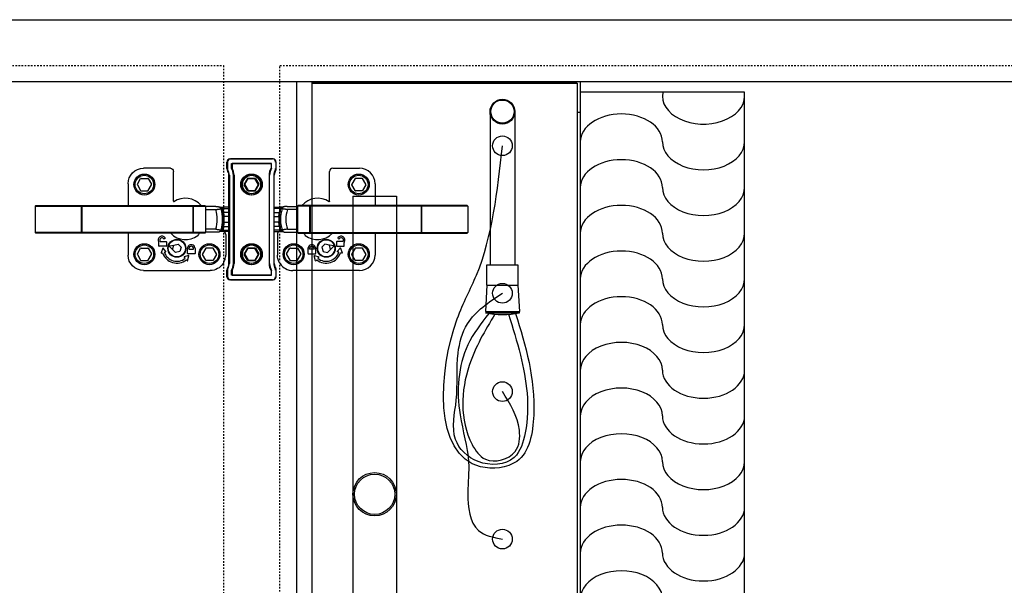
# Model space of a CAD drawing. Header units: millimetres. Extents: x -56303 to -45239, y -20463 to -4540.
# Tile 172 of 256: x -49415 to -49352, y -15312 to -15276. Entities that reach past the tile are written whole.
import ezdxf

# ---------------------------------------------------------------- set-up
doc = ezdxf.new("R2010")
doc.units = ezdxf.units.MM
doc.linetypes.add('Dashed3cust', pattern=[2, 1, -1])
doc.layers.add('_HVAC_urzadzenia', color=220, linetype='Continuous', lineweight=35)

# ---------------------------------------------------------------- blocks, each defined once
blk = doc.blocks.new('A$C69557CD5')
at = {"lineweight": -3}
for p, q in [((384.56, 925), (2974.56, 925)), ((386.56, 885), (2972.56, 885)), ((2258.56, 183), (2258.56, 885)), ((2258.56, 885), (2441.56, 885)), ((2268.56, 183), (2268.56, 885)), ((2439.56, 884), (2268.56, 884)), ((2268.56, 884), (2439.56, 884)), ((2439.56, 884), (2439.56, 865)), ((2441.56, 885), (2441.56, 865)), ((2383.31, 865.63), (2383.31, 766.63)), ((2399.31, 865.63), (2399.31, 766.63)), ((2439.56, 865), (2439.56, 203)), ((2441.56, 865), (2439.56, 865)), ((2294.81, 810.94), (2294.81, 526.94)), ((2294.81, 810.94), (2322.81, 810.94)), ((2322.81, 810.94), (2322.81, 526.94)), ((2381.31, 753.63), (2381.31, 766.63)), ((2381.31, 766.63), (2401.31, 766.63)), ((2401.31, 766.63), (2401.31, 753.63)), ((2381.31, 753.63), (2380.31, 736.63)), ((2381.31, 753.63), (2401.31, 753.63)), ((2401.31, 753.63), (2402.31, 736.63)), ((2380.31, 736.63), (2402.31, 736.63)), ((2380.31, 735.63), (2402.31, 735.63)), ((2402.31, 735.63), (2402.31, 736.63))]:
    blk.add_line(p, q, dxfattribs=at)
at = {"linetype": 'Dashed3cust', "lineweight": -3}
for p, q in [((1880.96, 895.31), (2211.16, 895.31)), ((2211.16, 895.31), (2211.16, 119.69)), ((2247.68, 895.31), (2942.44, 895.31)), ((2247.68, 119.69), (2247.68, 895.31))]:
    blk.add_line(p, q, dxfattribs=at)
at = {"linetype": 'Continuous', "lineweight": -3}
for p, q in [((2547.56, 878.1), (2441.56, 878.1)), ((2441.56, 878.1), (2441.56, 229.1)), ((2547.56, 229.1), (2547.56, 878.1)), ((2213.42, 828.84), (2213.42, 833.04)), ((2213.78, 833.04), (2213.78, 828.84)), ((2215.42, 835.04), (2242.92, 835.04)), ((2243.28, 835.04), (2215.78, 835.04)), ((2244.92, 833.04), (2244.92, 828.84)), ((2245.28, 828.84), (2245.28, 833.04)), ((2176.97, 829.04), (2159.65, 829.04)), ((2178.97, 807.86), (2178.97, 827.05)), ((2216.42, 829.12), (2216.42, 832.04)), ((2216.42, 832.04), (2241.92, 832.04)), ((2216.78, 832.04), (2216.78, 829.12)), ((2242.28, 832.04), (2216.78, 832.04)), ((2241.92, 832.04), (2241.92, 829.12)), ((2242.28, 829.12), (2242.28, 832.04)), ((2279.73, 807.86), (2279.73, 827.05)), ((2281.73, 829.04), (2299.05, 829.04)), ((2155.64, 818.69), (2157.77, 822.39)), ((2158.03, 822.54), (2162.3, 822.54)), ((2162.56, 822.39), (2164.7, 818.69)), ((2214.67, 767.54), (2214.67, 824.54)), ((2215.03, 824.54), (2215.03, 767.54)), ((2217.67, 767.54), (2217.67, 824.54)), ((2218.03, 824.54), (2218.03, 767.54)), ((2226.77, 822.39), (2224.64, 818.69)), ((2225, 818.69), (2227.14, 822.39)), ((2231.3, 822.54), (2227.03, 822.54)), ((2227.4, 822.54), (2231.67, 822.54)), ((2233.7, 818.69), (2231.56, 822.39)), ((2231.93, 822.39), (2234.07, 818.69)), ((2240.67, 824.54), (2240.67, 767.54)), ((2241.03, 767.54), (2241.03, 824.54)), ((2243.67, 824.54), (2243.67, 767.54)), ((2244.03, 767.54), (2244.03, 824.54)), ((2296.14, 822.39), (2294, 818.69)), ((2300.67, 822.54), (2296.4, 822.54)), ((2303.07, 818.69), (2300.93, 822.39)), ((2149.67, 819.06), (2149.67, 805.04)), ((2155.64, 818.39), (2157.77, 814.69)), ((2158.03, 814.54), (2162.3, 814.54)), ((2162.56, 814.69), (2164.7, 818.39)), ((2226.77, 814.69), (2224.64, 818.39)), ((2225, 818.39), (2227.14, 814.69)), ((2231.3, 814.54), (2227.03, 814.54)), ((2227.4, 814.54), (2231.67, 814.54)), ((2233.7, 818.39), (2231.56, 814.69)), ((2231.93, 814.69), (2234.07, 818.39)), ((2296.14, 814.69), (2294, 818.39)), ((2300.67, 814.54), (2296.4, 814.54)), ((2303.07, 818.39), (2300.93, 814.69)), ((2309.03, 819.06), (2309.03, 805.04)), ((2090.17, 805.04), (2089.67, 804.54)), ((2089.67, 804.54), (2089.67, 787.54)), ((2089.67, 804.54), (2199.67, 804.54)), ((2090.17, 805.04), (2199.17, 805.04)), ((2119.72, 805.04), (2119.62, 804.54)), ((2119.62, 787.54), (2119.62, 804.54)), ((2119.72, 805.04), (2119.72, 787.04)), ((2180.92, 805.04), (2180.93, 805.05)), ((2191.56, 805.04), (2191.77, 804.54)), ((2191.56, 805.04), (2191.56, 787.04)), ((2191.77, 787.54), (2191.77, 804.54)), ((2199.67, 804.54), (2199.17, 805.04)), ((2199.19, 805.03), (2199.25, 804.97)), ((2199.25, 804.97), (2199.34, 804.88)), ((2199.34, 804.88), (2199.43, 804.79)), ((2199.43, 804.79), (2199.51, 804.7)), ((2199.51, 804.7), (2199.67, 804.54)), ((2199.67, 804.54), (2199.67, 787.54)), ((2206.3, 804.34), (2199.67, 804.34)), ((2199.67, 802.34), (2206.22, 802.34)), ((2206.3, 804.34), (2206.46, 804.34)), ((2206.46, 804.34), (2206.63, 804.33)), ((2206.63, 804.33), (2206.78, 804.33)), ((2206.78, 804.33), (2206.93, 804.33)), ((2206.93, 804.33), (2207.06, 804.33)), ((2207.06, 804.33), (2207.18, 804.32)), ((2207.18, 804.32), (2207.29, 804.32)), ((2207.29, 804.32), (2207.39, 804.31)), ((2207.39, 804.31), (2207.49, 804.31)), ((2207.49, 804.31), (2207.57, 804.3)), ((2207.57, 804.3), (2207.65, 804.3)), ((2207.65, 804.3), (2207.69, 804.3)), ((2207.69, 804.3), (2207.73, 804.29)), ((2207.73, 804.29), (2207.76, 804.29)), ((2207.76, 804.29), (2207.79, 804.29)), ((2207.79, 804.29), (2207.83, 804.28)), ((2207.83, 804.28), (2207.86, 804.28)), ((2207.86, 804.28), (2207.89, 804.28)), ((2207.89, 804.28), (2207.92, 804.27)), ((2207.92, 804.27), (2207.95, 804.27)), ((2207.95, 804.27), (2207.98, 804.27)), ((2207.98, 804.27), (2208.01, 804.26)), ((2208.01, 804.26), (2208.04, 804.26)), ((2208.04, 804.26), (2208.07, 804.25)), ((2208.07, 804.25), (2208.1, 804.25)), ((2208.1, 804.25), (2208.13, 804.24)), ((2208.13, 804.24), (2208.16, 804.24)), ((2208.16, 804.24), (2208.19, 804.23)), ((2208.19, 804.23), (2208.22, 804.22)), ((2208.22, 804.22), (2208.25, 804.22)), ((2208.25, 804.22), (2208.28, 804.21)), ((2208.28, 804.21), (2208.3, 804.21)), ((2208.3, 804.21), (2208.84, 804.06)), ((2208.84, 804.06), (2209.4, 803.91)), ((2209.33, 803.93), (2209.33, 803.93)), ((2209.33, 803.93), (2209.34, 803.93)), ((2209.34, 803.93), (2209.36, 803.93)), ((2209.36, 803.93), (2209.37, 803.93)), ((2209.37, 803.93), (2209.41, 803.93)), ((2209.41, 803.93), (2209.45, 803.92)), ((2209.45, 803.92), (2209.5, 803.92)), ((2209.5, 803.92), (2209.56, 803.91)), ((2209.56, 803.91), (2209.62, 803.91)), ((2209.62, 803.91), (2209.7, 803.91)), ((2209.7, 803.91), (2209.78, 803.9)), ((2209.78, 803.9), (2209.87, 803.9)), ((2209.87, 803.9), (2209.97, 803.89)), ((2209.97, 803.89), (2210.07, 803.89)), ((2210.07, 803.89), (2210.19, 803.89)), ((2210.19, 803.89), (2210.32, 803.88)), ((2210.32, 803.88), (2210.45, 803.88)), ((2210.45, 803.88), (2210.6, 803.88)), ((2210.6, 803.88), (2210.76, 803.88)), ((2210.76, 803.88), (2210.92, 803.87)), ((2210.92, 803.87), (2211.1, 803.87)), ((2214.67, 803.87), (2211.1, 803.87)), ((2211.16, 803.87), (2211.16, 802.96)), ((2211.16, 802.96), (2214.67, 802.96)), ((2244.03, 803.87), (2247.6, 803.87)), ((2247.54, 802.96), (2244.03, 802.96)), ((2247.54, 803.87), (2247.54, 802.96)), ((2247.78, 803.87), (2247.6, 803.87)), ((2247.95, 803.88), (2247.78, 803.87)), ((2248.1, 803.88), (2247.95, 803.88)), ((2248.25, 803.88), (2248.1, 803.88)), ((2248.39, 803.88), (2248.25, 803.88)), ((2248.51, 803.89), (2248.39, 803.88)), ((2248.63, 803.89), (2248.51, 803.89)), ((2248.74, 803.89), (2248.63, 803.89)), ((2248.84, 803.9), (2248.74, 803.89)), ((2248.93, 803.9), (2248.84, 803.9)), ((2249.01, 803.91), (2248.93, 803.9)), ((2249.08, 803.91), (2249.01, 803.91)), ((2249.15, 803.91), (2249.08, 803.91)), ((2249.2, 803.92), (2249.15, 803.91)), ((2249.25, 803.92), (2249.2, 803.92)), ((2249.3, 803.93), (2249.25, 803.92)), ((2249.86, 804.06), (2249.3, 803.91)), ((2249.33, 803.93), (2249.3, 803.93)), ((2249.35, 803.93), (2249.33, 803.93)), ((2249.36, 803.93), (2249.35, 803.93)), ((2249.37, 803.93), (2249.36, 803.93)), ((2249.37, 803.93), (2249.37, 803.93)), ((2250.4, 804.21), (2249.86, 804.06)), ((2250.42, 804.21), (2250.4, 804.21)), ((2250.45, 804.22), (2250.42, 804.21)), ((2250.48, 804.22), (2250.45, 804.22)), ((2250.51, 804.23), (2250.48, 804.22)), ((2250.54, 804.24), (2250.51, 804.23)), ((2250.57, 804.24), (2250.54, 804.24)), ((2250.6, 804.25), (2250.57, 804.24)), ((2250.63, 804.25), (2250.6, 804.25)), ((2250.66, 804.26), (2250.63, 804.25)), ((2250.69, 804.26), (2250.66, 804.26)), ((2250.72, 804.27), (2250.69, 804.26)), ((2250.75, 804.27), (2250.72, 804.27)), ((2250.78, 804.27), (2250.75, 804.27)), ((2250.81, 804.28), (2250.78, 804.27)), ((2250.84, 804.28), (2250.81, 804.28)), ((2250.88, 804.28), (2250.84, 804.28)), ((2250.91, 804.29), (2250.88, 804.28)), ((2250.94, 804.29), (2250.91, 804.29)), ((2250.98, 804.29), (2250.94, 804.29)), ((2251.01, 804.3), (2250.98, 804.29)), ((2251.05, 804.3), (2251.01, 804.3)), ((2251.13, 804.3), (2251.05, 804.3)), ((2251.22, 804.31), (2251.13, 804.3)), ((2251.31, 804.31), (2251.22, 804.31)), ((2251.41, 804.32), (2251.31, 804.31)), ((2251.52, 804.32), (2251.41, 804.32)), ((2251.64, 804.33), (2251.52, 804.32)), ((2251.78, 804.33), (2251.64, 804.33)), ((2251.92, 804.33), (2251.78, 804.33)), ((2252.08, 804.33), (2251.92, 804.33)), ((2252.24, 804.34), (2252.08, 804.33)), ((2252.41, 804.34), (2252.24, 804.34)), ((2252.41, 804.34), (2259.03, 804.34)), ((2259.03, 802.34), (2252.48, 802.34)), ((2259.03, 804.54), (2259.53, 805.04)), ((2259.19, 804.7), (2259.03, 804.54)), ((2259.03, 804.54), (2259.03, 787.54)), ((2369.03, 804.54), (2259.03, 804.54)), ((2259.28, 804.79), (2259.19, 804.7)), ((2259.36, 804.88), (2259.28, 804.79)), ((2259.45, 804.97), (2259.36, 804.88)), ((2259.52, 805.03), (2259.45, 804.97)), ((2368.53, 805.04), (2259.53, 805.04)), ((2267.15, 805.04), (2266.93, 804.54)), ((2266.93, 787.54), (2266.93, 804.54)), ((2267.15, 805.04), (2267.15, 787.04)), ((2277.78, 805.04), (2277.77, 805.05)), ((2338.98, 805.04), (2338.98, 787.04)), ((2338.98, 805.04), (2339.09, 804.54)), ((2339.09, 787.54), (2339.09, 804.54)), ((2368.53, 805.04), (2369.03, 804.54)), ((2369.03, 804.54), (2369.03, 787.54)), ((2214.67, 800.56), (2211.47, 800.56)), ((2214.67, 797.84), (2211.7, 797.84)), ((2244.03, 800.56), (2247.24, 800.56)), ((2244.03, 797.84), (2247, 797.84)), ((2206.22, 789.75), (2199.67, 789.75)), ((2209.22, 788.12), (2208.66, 787.98)), ((2209.4, 788.17), (2209.22, 788.12)), ((2209.34, 788.16), (2209.33, 788.15)), ((2209.35, 788.16), (2209.34, 788.16)), ((2209.37, 788.16), (2209.35, 788.16)), ((2209.39, 788.16), (2209.37, 788.16)), ((2209.43, 788.16), (2209.39, 788.16)), ((2209.48, 788.17), (2209.43, 788.16)), ((2209.53, 788.17), (2209.48, 788.17)), ((2209.6, 788.18), (2209.53, 788.17)), ((2209.67, 788.18), (2209.6, 788.18)), ((2209.75, 788.19), (2209.67, 788.18)), ((2209.84, 788.19), (2209.75, 788.19)), ((2209.94, 788.19), (2209.84, 788.19)), ((2210.05, 788.2), (2209.94, 788.19)), ((2210.16, 788.2), (2210.05, 788.2)), ((2210.29, 788.2), (2210.16, 788.2)), ((2210.43, 788.21), (2210.29, 788.2)), ((2210.58, 788.21), (2210.43, 788.21)), ((2210.75, 788.21), (2210.58, 788.21)), ((2210.92, 788.21), (2210.75, 788.21)), ((2211.1, 788.22), (2210.92, 788.21)), ((2214.67, 788.22), (2211.1, 788.22)), ((2211.16, 789.13), (2211.16, 788.22)), ((2211.16, 789.13), (2214.67, 789.13)), ((2211.47, 791.53), (2214.67, 791.53)), ((2211.7, 794.25), (2214.67, 794.25)), ((2247, 794.25), (2244.03, 794.25)), ((2247.24, 791.53), (2244.03, 791.53)), ((2247.54, 789.13), (2244.03, 789.13)), ((2244.03, 788.22), (2247.61, 788.22)), ((2247.54, 789.13), (2247.54, 788.22)), ((2247.61, 788.22), (2247.79, 788.21)), ((2247.79, 788.21), (2247.96, 788.21)), ((2247.96, 788.21), (2248.12, 788.21)), ((2248.12, 788.21), (2248.27, 788.21)), ((2248.27, 788.21), (2248.41, 788.2)), ((2248.41, 788.2), (2248.54, 788.2)), ((2248.54, 788.2), (2248.66, 788.2)), ((2248.66, 788.2), (2248.77, 788.19)), ((2248.77, 788.19), (2248.87, 788.19)), ((2248.87, 788.19), (2248.95, 788.19)), ((2248.95, 788.19), (2249.04, 788.18)), ((2249.04, 788.18), (2249.11, 788.18)), ((2249.11, 788.18), (2249.17, 788.17)), ((2249.17, 788.17), (2249.23, 788.17)), ((2249.23, 788.17), (2249.28, 788.16)), ((2249.28, 788.16), (2249.32, 788.16)), ((2249.3, 788.17), (2249.49, 788.12)), ((2249.32, 788.16), (2249.33, 788.16)), ((2249.33, 788.16), (2249.35, 788.16)), ((2249.35, 788.16), (2249.36, 788.16)), ((2249.36, 788.16), (2249.37, 788.15)), ((2249.49, 788.12), (2250.05, 787.98)), ((2252.48, 789.75), (2259.03, 789.75)), ((2089.67, 787.54), (2090.17, 787.04)), ((2199.67, 787.54), (2089.67, 787.54)), ((2199.17, 787.04), (2090.17, 787.04)), ((2119.72, 787.04), (2119.62, 787.54)), ((2149.67, 787.04), (2149.67, 773.03)), ((2170.25, 781.91), (2170.34, 781.75)), ((2173.53, 783.8), (2173.01, 783.5)), ((2191.56, 787.04), (2191.77, 787.54)), ((2199.17, 787.04), (2199.67, 787.54)), ((2199.25, 787.12), (2199.19, 787.05)), ((2199.34, 787.21), (2199.25, 787.12)), ((2199.43, 787.3), (2199.34, 787.21)), ((2199.51, 787.39), (2199.43, 787.3)), ((2199.6, 787.48), (2199.51, 787.39)), ((2206.3, 787.75), (2199.67, 787.75)), ((2206.46, 787.75), (2206.3, 787.75)), ((2206.63, 787.75), (2206.46, 787.75)), ((2206.78, 787.76), (2206.63, 787.75)), ((2206.93, 787.76), (2206.78, 787.76)), ((2207.06, 787.76), (2206.93, 787.76)), ((2207.18, 787.77), (2207.06, 787.76)), ((2207.29, 787.77), (2207.18, 787.77)), ((2207.39, 787.77), (2207.29, 787.77)), ((2207.49, 787.78), (2207.39, 787.77)), ((2207.57, 787.78), (2207.49, 787.78)), ((2207.65, 787.79), (2207.57, 787.78)), ((2207.69, 787.79), (2207.65, 787.79)), ((2207.73, 787.79), (2207.69, 787.79)), ((2207.76, 787.8), (2207.73, 787.79)), ((2207.79, 787.8), (2207.76, 787.8)), ((2207.83, 787.8), (2207.79, 787.8)), ((2207.86, 787.81), (2207.83, 787.8)), ((2207.89, 787.81), (2207.86, 787.81)), ((2207.92, 787.81), (2207.89, 787.81)), ((2207.95, 787.82), (2207.92, 787.81)), ((2207.98, 787.82), (2207.95, 787.82)), ((2208.01, 787.83), (2207.98, 787.82)), ((2208.04, 787.83), (2208.01, 787.83)), ((2208.07, 787.83), (2208.04, 787.83)), ((2208.1, 787.84), (2208.07, 787.83)), ((2208.13, 787.84), (2208.1, 787.84)), ((2208.16, 787.85), (2208.13, 787.84)), ((2208.19, 787.86), (2208.16, 787.85)), ((2208.22, 787.86), (2208.19, 787.86)), ((2208.25, 787.87), (2208.22, 787.86)), ((2208.28, 787.88), (2208.25, 787.87)), ((2208.66, 787.98), (2208.28, 787.88)), ((2212.67, 786.35), (2212.67, 773.03)), ((2246.03, 786.35), (2246.03, 773.03)), ((2250.05, 787.98), (2250.42, 787.88)), ((2250.42, 787.88), (2250.45, 787.87)), ((2250.45, 787.87), (2250.48, 787.86)), ((2250.48, 787.86), (2250.51, 787.86)), ((2250.51, 787.86), (2250.54, 787.85)), ((2250.54, 787.85), (2250.57, 787.84)), ((2250.57, 787.84), (2250.6, 787.84)), ((2250.6, 787.84), (2250.63, 787.83)), ((2250.63, 787.83), (2250.66, 787.83)), ((2250.66, 787.83), (2250.69, 787.83)), ((2250.69, 787.83), (2250.72, 787.82)), ((2250.72, 787.82), (2250.75, 787.82)), ((2250.75, 787.82), (2250.78, 787.81)), ((2250.78, 787.81), (2250.81, 787.81)), ((2250.81, 787.81), (2250.84, 787.81)), ((2250.84, 787.81), (2250.88, 787.8)), ((2250.88, 787.8), (2250.91, 787.8)), ((2250.91, 787.8), (2250.94, 787.8)), ((2250.94, 787.8), (2250.98, 787.79)), ((2250.98, 787.79), (2251.01, 787.79)), ((2251.01, 787.79), (2251.05, 787.79)), ((2251.05, 787.79), (2251.13, 787.78)), ((2251.13, 787.78), (2251.22, 787.78)), ((2251.22, 787.78), (2251.31, 787.77)), ((2251.31, 787.77), (2251.41, 787.77)), ((2251.41, 787.77), (2251.52, 787.77)), ((2251.52, 787.77), (2251.64, 787.76)), ((2251.64, 787.76), (2251.78, 787.76)), ((2251.78, 787.76), (2251.92, 787.76)), ((2251.92, 787.76), (2252.08, 787.75)), ((2252.08, 787.75), (2252.24, 787.75)), ((2252.24, 787.75), (2252.41, 787.75)), ((2252.41, 787.75), (2259.03, 787.75)), ((2259.53, 787.04), (2259.03, 787.54)), ((2259.03, 787.54), (2369.03, 787.54)), ((2259.1, 787.48), (2259.19, 787.39)), ((2259.19, 787.39), (2259.28, 787.3)), ((2259.28, 787.3), (2259.36, 787.21)), ((2259.36, 787.21), (2259.45, 787.12)), ((2259.45, 787.12), (2259.52, 787.05)), ((2259.53, 787.04), (2368.53, 787.04)), ((2267.15, 787.04), (2266.93, 787.54)), ((2285.17, 783.8), (2285.7, 783.5)), ((2288.46, 781.91), (2288.36, 781.75)), ((2309.03, 787.04), (2309.03, 773.03)), ((2338.98, 787.04), (2339.09, 787.54)), ((2369.03, 787.54), (2368.53, 787.04)), ((2155.64, 773.69), (2157.77, 777.39)), ((2158.03, 777.54), (2162.3, 777.54)), ((2162.56, 777.39), (2164.7, 773.69)), ((2169.5, 781.19), (2169.38, 781.41)), ((2169.53, 778.85), (2169.53, 781.09)), ((2174.33, 778.65), (2169.73, 778.65)), ((2170.51, 781.65), (2174.33, 781.65)), ((2172.04, 777.52), (2170.92, 774.37)), ((2174.1, 775.33), (2172.21, 777.55)), ((2174.53, 781.45), (2174.53, 778.85)), ((2176.26, 778.65), (2178.3, 776.68)), ((2176.34, 778.9), (2179.12, 779.45)), ((2178.29, 776.67), (2179.12, 779.46)), ((2180.3, 774.55), (2178.29, 776.67)), ((2179.12, 779.46), (2181.96, 780.14)), ((2181.96, 780.14), (2183.97, 778.03)), ((2183.97, 778.03), (2183.14, 775.23)), ((2187.93, 774.05), (2187.93, 777.15)), ((2188.93, 777.15), (2188.93, 776.85)), ((2188.93, 776.85), (2191.93, 776.85)), ((2191.93, 776.85), (2191.93, 777.15)), ((2192.93, 777.15), (2192.93, 774.05)), ((2199.77, 777.39), (2197.64, 773.69)), ((2204.3, 777.54), (2200.03, 777.54)), ((2206.7, 773.69), (2204.56, 777.39)), ((2226.77, 777.39), (2224.64, 773.69)), ((2225, 773.69), (2227.14, 777.39)), ((2231.3, 777.54), (2227.03, 777.54)), ((2227.4, 777.54), (2231.67, 777.54)), ((2233.7, 773.69), (2231.56, 777.39)), ((2231.93, 777.39), (2234.07, 773.69)), ((2252, 773.69), (2254.14, 777.39)), ((2254.4, 777.54), (2258.67, 777.54)), ((2258.93, 777.39), (2261.07, 773.69)), ((2265.77, 777.15), (2265.77, 774.05)), ((2266.77, 776.85), (2266.77, 777.15)), ((2269.77, 776.85), (2266.77, 776.85)), ((2269.77, 777.15), (2269.77, 776.85)), ((2270.77, 774.05), (2270.77, 777.15)), ((2276.74, 780.14), (2274.74, 778.03)), ((2274.74, 778.03), (2275.57, 775.23)), ((2279.58, 779.46), (2276.74, 780.14)), ((2278.4, 774.55), (2280.41, 776.67)), ((2280.41, 776.67), (2279.58, 779.46)), ((2282.36, 778.9), (2279.58, 779.45)), ((2282.44, 778.65), (2280.4, 776.68)), ((2284.17, 781.45), (2284.17, 778.85)), ((2288.19, 781.65), (2284.37, 781.65)), ((2284.37, 778.65), (2288.97, 778.65)), ((2284.6, 775.33), (2286.5, 777.55)), ((2286.67, 777.52), (2287.78, 774.37)), ((2289.17, 778.85), (2289.17, 781.09)), ((2289.2, 781.19), (2289.32, 781.41)), ((2296.14, 777.39), (2294, 773.69)), ((2300.67, 777.54), (2296.4, 777.54)), ((2303.07, 773.69), (2300.93, 777.39)), ((2155.64, 773.39), (2157.77, 769.69)), ((2158.03, 769.54), (2162.3, 769.54)), ((2162.56, 769.69), (2164.7, 773.39)), ((2171.05, 774.24), (2171.96, 774.52)), ((2173.1, 774.87), (2174.06, 775.17)), ((2183.14, 775.23), (2180.3, 774.55)), ((2185.88, 771.67), (2186.52, 770.9)), ((2188.72, 772.66), (2185.92, 771.83)), ((2187.29, 769.98), (2187.9, 769.25)), ((2188.07, 769.29), (2188.85, 772.54)), ((2192.73, 773.85), (2188.13, 773.85)), ((2199.77, 769.69), (2197.64, 773.39)), ((2204.3, 769.54), (2200.03, 769.54)), ((2206.7, 773.39), (2204.56, 769.69)), ((2226.77, 769.69), (2224.64, 773.39)), ((2225, 773.39), (2227.14, 769.69)), ((2231.3, 769.54), (2227.03, 769.54)), ((2227.4, 769.54), (2231.67, 769.54)), ((2233.7, 773.39), (2231.56, 769.69)), ((2231.93, 769.69), (2234.07, 773.39)), ((2252, 773.39), (2254.14, 769.69)), ((2254.4, 769.54), (2258.67, 769.54)), ((2258.93, 769.69), (2261.07, 773.39)), ((2265.97, 773.85), (2270.57, 773.85)), ((2270.63, 769.29), (2269.85, 772.54)), ((2269.98, 772.66), (2272.78, 771.83)), ((2271.42, 769.98), (2270.81, 769.25)), ((2272.83, 771.67), (2272.19, 770.9)), ((2275.57, 775.23), (2278.4, 774.55)), ((2285.6, 774.87), (2284.65, 775.17)), ((2287.66, 774.24), (2286.75, 774.52)), ((2296.14, 769.69), (2294, 773.39)), ((2300.67, 769.54), (2296.4, 769.54)), ((2303.07, 773.39), (2300.93, 769.69)), ((2159.65, 763.04), (2202.68, 763.04)), ((2213.42, 759.04), (2213.42, 763.25)), ((2213.78, 763.25), (2213.78, 759.04)), ((2216.42, 760.04), (2216.42, 762.97)), ((2216.78, 762.97), (2216.78, 760.04)), ((2241.92, 762.97), (2241.92, 760.04)), ((2242.28, 760.04), (2242.28, 762.97)), ((2244.92, 763.25), (2244.92, 759.04)), ((2245.28, 759.04), (2245.28, 763.25)), ((2299.05, 763.04), (2256.02, 763.04)), ((2242.92, 757.04), (2215.42, 757.04)), ((2215.78, 757.04), (2243.28, 757.04)), ((2241.92, 760.04), (2216.42, 760.04)), ((2216.78, 760.04), (2242.28, 760.04))]:
    blk.add_line(p, q, dxfattribs=at)
at = {"lineweight": -3}
for centre, major_axis, ratio, start_param, end_param in [((2521.06, 875.58), (26.5, 0), 0.679973, 3.002783, 6.283185), ((2391.31, 865.63), (-5.66, 5.66), 1, 3.926991, 10.210176), ((2391.31, 865.63), (-5.3, 5.3), 1, 3.926991, 10.210176), ((2468.06, 846.08), (-26.5, 0), 0.679973, 3.141593, 6.283185), ((2391.31, 843.56), (-4.49, 4.49), 1, 3.926991, 10.210176), ((2391.31, 843.56), (-4.49, 4.49), 1, 3.926991, 10.210176), ((2391.31, 843.56), (-4.49, 4.49), 1, 3.926991, 10.210176), ((2391.31, 843.56), (-4.49, 4.49), 1, 3.926991, 10.210176), ((2521.06, 846.08), (-26.5, 0), 0.679973, 0, 3.141593), ((2468.06, 816.58), (-26.5, 0), 0.679973, 3.141593, 6.283185), ((2521.06, 816.58), (-26.5, 0), 0.679973, 0, 3.141593), ((2468.06, 787.08), (-26.5, 0), 0.679973, 3.141593, 6.283185), ((2521.06, 787.08), (-26.5, 0), 0.679973, 0, 3.141593), ((2468.06, 757.58), (-26.5, 0), 0.679973, 3.141593, 6.283185), ((2521.06, 757.58), (-26.5, 0), 0.679973, 0, 3.141593), ((2391.31, 748.31), (-4.49, 4.49), 1, 3.926991, 10.210176), ((2391.31, 748.31), (-4.49, 4.49), 1, 3.926991, 10.210176), ((2391.31, 748.31), (-4.49, 4.49), 1, 3.926991, 10.210176), ((2391.31, 748.31), (-4.49, 4.49), 1, 3.926991, 10.210176), ((2391.31, 748.31), (-4.49, 4.49), 1, 3.926991, 10.210176), ((2391.31, 748.31), (-4.49, 4.49), 1, 3.926991, 10.210176), ((2391.31, 748.31), (-4.49, 4.49), 1, 3.926991, 10.210176), ((2391.31, 748.31), (-4.49, 4.49), 1, 3.926991, 10.210176), ((2391.31, 748.31), (-4.49, 4.49), 1, 3.926991, 10.210176), ((2391.31, 748.31), (-4.49, 4.49), 1, 3.926991, 10.210176), ((2391.31, 748.31), (-4.49, 4.49), 1, 3.926991, 10.210176), ((2391.31, 748.31), (-4.49, 4.49), 1, 3.926991, 10.210176), ((2468.06, 728.07), (-26.5, 0), 0.679973, 3.141593, 6.283185), ((2391.31, 795.63), (43.13, 43.13), 1, 3.745671, 4.108311), ((2521.06, 728.07), (-26.5, 0), 0.679973, 0, 3.141593), ((2468.06, 698.57), (26.5, 0), 0.679973, 0, 3.141593), ((2521.06, 698.57), (26.5, 0), 0.679973, 3.141593, 6.283185), ((2391.31, 684.81), (-4.49, 4.49), 1, 3.926991, 10.210176), ((2391.31, 684.81), (-4.49, 4.49), 1, 3.926991, 10.210176), ((2391.31, 684.81), (-4.49, 4.49), 1, 3.926991, 10.210176), ((2391.31, 684.81), (-4.49, 4.49), 1, 3.926991, 10.210176), ((2468.06, 669.07), (26.5, 0), 0.679973, 0, 3.141593), ((2521.06, 669.07), (26.5, 0), 0.679973, 3.141593, 6.283185), ((2468.06, 639.57), (26.5, 0), 0.679973, 0, 3.141593), ((2521.06, 639.57), (-26.5, 0), 0.679973, 0, 3.141593), ((2308.81, 618.5), (9.9, 9.9), 1, 5.497787, 11.780972), ((2308.81, 618.5), (-9.19, 9.19), 1, 3.926991, 10.210176), ((2468.06, 610.07), (-26.5, 0), 0.679973, 3.141593, 6.283185), ((2521.06, 610.07), (26.5, 0), 0.679973, 3.141593, 6.283185), ((2468.06, 580.57), (-26.5, 0), 0.679973, 3.141593, 6.283185), ((2391.31, 589.56), (-4.49, 4.49), 1, 3.926991, 10.210176), ((2391.31, 589.56), (-4.49, 4.49), 1, 3.926991, 10.210176), ((2391.31, 589.56), (-4.49, 4.49), 1, 3.926991, 10.210176), ((2391.31, 589.56), (-4.49, 4.49), 1, 3.926991, 10.210176), ((2391.31, 589.56), (-4.49, 4.49), 1, 3.926991, 10.210176), ((2391.31, 589.56), (-4.49, 4.49), 1, 3.926991, 10.210176), ((2391.31, 589.56), (-4.49, 4.49), 1, 3.926991, 10.210176), ((2391.31, 589.56), (-4.49, 4.49), 1, 3.926991, 10.210176), ((2391.31, 589.56), (-4.49, 4.49), 1, 3.926991, 10.210176), ((2391.31, 589.56), (-4.49, 4.49), 1, 3.926991, 10.210176), ((2391.31, 589.56), (-4.49, 4.49), 1, 3.926991, 10.210176), ((2391.31, 589.56), (-4.49, 4.49), 1, 3.926991, 10.210176), ((2521.06, 580.57), (26.5, 0), 0.679973, 3.141593, 6.283185), ((2468.06, 551.06), (26.5, 0), 0.679973, 0, 3.141593)]:
    blk.add_ellipse(centre, major_axis=major_axis, ratio=ratio, start_param=start_param, end_param=end_param, dxfattribs=at)
at = {"linetype": 'Continuous', "lineweight": -3}
for centre, major_axis, ratio, start_param, end_param in [((2215.42, 833.04), (1.41, 1.41), 1, 0.785398, 2.356194), ((2215.78, 833.04), (-1.41, 1.41), 1, -0.785398, 0.785398), ((2242.92, 833.04), (1.41, 1.41), 1, 5.497787, 7.068583), ((2243.28, 833.04), (-1.41, 1.41), 1, 3.926991, 5.497787), ((2215.42, 828.84), (-1.41, 1.41), 1, 0.785398, 1.351962), ((2208.67, 824.54), (4.24, 4.24), 1, 5.497787, 6.064351), ((2215.78, 828.84), (-1.41, 1.41), 1, 0.785398, 1.351962), ((2209.03, 824.54), (4.24, 4.24), 1, 5.497787, 6.064351), ((2208.67, 824.54), (6.36, 6.36), 1, 5.497787, 6.031128), ((2209.03, 824.54), (-6.36, 6.36), 1, 3.926991, 4.46034), ((2249.67, 824.54), (-6.36, 6.36), 1, 0.252049, 0.785398), ((2250.03, 824.54), (-6.36, 6.36), 1, 0.252057, 0.785398), ((2249.67, 824.54), (4.24, 4.24), 1, 1.78963, 2.356194), ((2250.03, 824.54), (-4.24, 4.24), 1, 0.218834, 0.785398), ((2242.92, 828.84), (-1.41, 1.41), 1, 3.360426, 3.926991), ((2243.28, 828.84), (1.41, 1.41), 1, 4.931223, 5.497787), ((2281.74, 827.04), (-1.42, 1.42), 0.997265, -0.784029, 0.784029), ((2299.02, 819.03), (7.09, 7.09), 0.997265, 5.499157, 7.067214), ((2160.17, 818.54), (4.79, 4.79), 1, 5.497787, 11.780972), ((2160.17, 818.54), (-4.24, 4.24), 1, 3.926991, 10.210176), ((2158.03, 822.24), (0.212, 0.212), 1, 0.785398, 1.832596), ((2162.3, 822.24), (-0.212, 0.212), 1, 4.45059, 5.497787), ((2229.53, 818.54), (-4.79, 4.79), 1, 3.926991, 10.210176), ((2229.17, 818.54), (-4.79, 4.79), 1, 3.926991, 10.210176), ((2229.17, 818.54), (-4.24, 4.24), 1, 3.926991, 10.210176), ((2229.53, 818.54), (-4.24, 4.24), 1, 3.926991, 10.210176), ((2227.03, 822.24), (0.212, 0.212), 1, 0.785398, 1.832596), ((2227.4, 822.24), (0.212, 0.212), 1, 0.785398, 1.832596), ((2231.3, 822.24), (-0.212, 0.212), 1, 4.45059, 5.497787), ((2231.67, 822.24), (0.212, 0.212), 1, 6.021386, 7.068583), ((2298.53, 818.54), (-4.79, 4.79), 1, 3.926991, 10.210176), ((2298.53, 818.54), (-4.24, 4.24), 1, 3.926991, 10.210176), ((2296.4, 822.24), (-0.212, 0.212), 1, -0.785398, 0.261799), ((2300.67, 822.24), (0.212, 0.212), 1, 6.021386, 7.068583), ((2155.9, 818.54), (-0.212, 0.212), 1, 0.261799, 1.308997), ((2158.03, 814.84), (-0.212, 0.212), 1, 1.308997, 2.356194), ((2162.3, 814.84), (0.212, 0.212), 1, 3.926991, 4.974188), ((2164.44, 818.54), (0.212, 0.212), 1, 4.974188, 6.021386), ((2224.9, 818.54), (0.212, 0.212), 1, 1.832596, 2.879793), ((2225.26, 818.54), (-0.212, 0.212), 1, 0.261799, 1.308997), ((2227.03, 814.84), (-0.212, 0.212), 1, 1.308997, 2.356194), ((2227.4, 814.84), (0.212, 0.212), 1, 2.879793, 3.926991), ((2231.3, 814.84), (0.212, 0.212), 1, 3.926991, 4.974188), ((2231.67, 814.84), (0.212, 0.212), 1, 3.926991, 4.974188), ((2233.44, 818.54), (0.212, 0.212), 1, 4.974188, 6.021386), ((2233.81, 818.54), (0.212, 0.212), 1, 4.974188, 6.021386), ((2294.26, 818.54), (0.212, 0.212), 1, 1.832596, 2.879793), ((2296.4, 814.84), (-0.212, 0.212), 1, 1.308997, 2.356194), ((2300.67, 814.84), (0.212, 0.212), 1, 3.926991, 4.974188), ((2302.81, 818.54), (0.212, 0.212), 1, 4.974188, 6.021386), ((2186.67, 796.04), (9.62, 9.62), 1, 6.221023, 7.648557), ((2272.03, 796.04), (9.62, 9.62), 1, 0.205424, 1.632958), ((2186.67, 796.04), (-14.53, 14.53), 1, 3.615683, 4.238298), ((2186.67, 796.04), (-16.96, 16.96), 1, 3.640273, 4.213709), ((2186.35, 798.91), (-17.47, 17.47), 1, 4.001043, 4.072383), ((2186.34, 798.64), (-17.81, 17.81), 1, 4.003298, 4.099446), ((2272.36, 798.64), (17.81, 17.81), 1, 2.183739, 2.279888), ((2272.03, 796.04), (-16.96, 16.96), 1, 0.49868, 1.072116), ((2272.35, 798.91), (-17.47, 17.47), 1, 0.640006, 0.711346), ((2272.03, 796.04), (-14.53, 14.53), 1, 0.474091, 1.096706), ((2186.67, 796.04), (-17.4, 17.4), 1, 3.85552, 3.998462), ((2186.67, 796.04), (-17.75, 17.75), 1, 3.85552, 3.998462), ((2272.03, 796.04), (-17.75, 17.75), 1, 0.713927, 0.856869), ((2272.03, 796.04), (17.4, 17.4), 1, 2.284724, 2.427665), ((2186.35, 793.18), (17.46, 17.46), 1, 5.352393, 5.423737), ((2186.35, 793.45), (17.81, 17.81), 1, 5.325328, 5.421484), ((2210.67, 786.35), (1.41, 1.41), 1, 5.497189, 6.70784), ((2248.03, 786.35), (-1.41, 1.41), 1, -0.424654, 0.785996), ((2272.36, 793.45), (17.81, 17.81), 1, 2.432497, 2.528654), ((2272.35, 793.18), (-17.46, 17.46), 1, 0.859449, 0.930793), ((2171.55, 782.66), (1.77, 1.77), 1, 6.108452, 9.162979), ((2171.55, 782.66), (1.06, 1.06), 1, 6.139306, 9.162979), ((2170.51, 781.85), (-0.141, 0.141), 1, 1.308997, 2.356194), ((2172.91, 783.67), (0.141, 0.141), 1, 2.997713, 4.45059), ((2173.43, 783.98), (0.141, 0.141), 1, 4.45059, 6.108452), ((2181.13, 777.35), (4.1, 4.1), 1, 5.497787, 11.780972), ((2181.13, 777.35), (-3.89, 3.89), 1, 3.926991, 10.210176), ((2181.13, 777.35), (-3.89, 3.89), 1, 3.926991, 10.210176), ((2186.67, 796.04), (9.26, 9.26), 1, 3.11361, 4.585876), ((2272.03, 796.04), (-9.26, 9.26), 1, 1.697309, 3.169576), ((2277.57, 777.35), (4.1, 4.1), 1, 5.497787, 11.780972), ((2277.57, 777.35), (-3.89, 3.89), 1, 3.926991, 10.210176), ((2277.57, 777.35), (-3.89, 3.89), 1, 3.926991, 10.210176), ((2285.27, 783.98), (-0.141, 0.141), 1, 0.174733, 1.832596), ((2287.16, 782.66), (-1.77, 1.77), 1, 3.403392, 6.457918), ((2285.8, 783.67), (0.141, 0.141), 1, 3.403392, 4.856268), ((2287.16, 782.66), (1.06, 1.06), 1, 4.974188, 7.997861), ((2288.19, 781.85), (0.141, 0.141), 1, 3.926991, 4.974188), ((2160.17, 773.54), (4.79, 4.79), 1, 5.497787, 11.780972), ((2160.17, 773.54), (-4.24, 4.24), 1, 3.926991, 10.210176), ((2158.03, 777.24), (-0.212, 0.212), 1, -0.785398, 0.261799), ((2162.3, 777.24), (-0.212, 0.212), 1, 4.45059, 5.497787), ((2169.33, 781.09), (0.141, 0.141), 1, 5.497787, 6.021386), ((2169.73, 778.85), (-0.141, 0.141), 1, 0.785398, 2.356194), ((2172.13, 777.48), (-0.0707, 0.0707), 1, 4.633869, 6.728264), ((2174.33, 781.45), (0.141, 0.141), 1, 5.497787, 7.068583), ((2174.33, 778.85), (-0.141, 0.141), 1, 2.356194, 3.926991), ((2176.37, 778.76), (-0.106, 0.106), 1, -0.593412, 1.58825), ((2190.43, 777.15), (1.77, 1.77), 1, 5.497787, 8.63938), ((2190.43, 777.15), (-1.06, 1.06), 1, 3.926991, 7.068583), ((2202.17, 773.54), (-4.79, 4.79), 1, 3.926991, 10.210176), ((2202.17, 773.54), (-4.24, 4.24), 1, 3.926991, 10.210176), ((2200.03, 777.24), (0.212, 0.212), 1, 0.785398, 1.832596), ((2204.3, 777.24), (0.212, 0.212), 1, 6.021386, 7.068583), ((2229.53, 773.54), (-4.79, 4.79), 1, 3.926991, 10.210176), ((2229.17, 773.54), (-4.79, 4.79), 1, 3.926991, 10.210176), ((2229.17, 773.54), (-4.24, 4.24), 1, 3.926991, 10.210176), ((2229.53, 773.54), (-4.24, 4.24), 1, 3.926991, 10.210176), ((2227.03, 777.24), (-0.212, 0.212), 1, -0.785398, 0.261799), ((2227.4, 777.24), (-0.212, 0.212), 1, -0.785398, 0.261799), ((2231.3, 777.24), (0.212, 0.212), 1, 6.021386, 7.068583), ((2231.67, 777.24), (-0.212, 0.212), 1, 4.45059, 5.497787), ((2256.53, 773.54), (4.79, 4.79), 1, 5.497787, 11.780972), ((2256.53, 773.54), (4.24, 4.24), 1, 5.497787, 11.780972), ((2254.4, 777.24), (-0.212, 0.212), 1, -0.785398, 0.261799), ((2258.67, 777.24), (0.212, 0.212), 1, 6.021386, 7.068583), ((2268.27, 777.15), (1.77, 1.77), 1, 5.497787, 8.63938), ((2268.27, 777.15), (1.06, 1.06), 1, 5.497787, 8.63938), ((2282.34, 778.76), (0.106, 0.106), 1, 4.694936, 6.876597), ((2284.37, 781.45), (0.141, 0.141), 1, 0.785398, 2.356194), ((2284.37, 778.85), (-0.141, 0.141), 1, 0.785398, 2.356194), ((2286.57, 777.48), (0.0707, 0.0707), 1, 5.838107, 7.932502), ((2288.97, 778.85), (-0.141, 0.141), 1, 2.356194, 3.926991), ((2289.37, 781.09), (-0.141, 0.141), 1, 0.261799, 0.785398), ((2298.53, 773.54), (-4.79, 4.79), 1, 3.926991, 10.210176), ((2298.53, 773.54), (-4.24, 4.24), 1, 3.926991, 10.210176), ((2296.4, 777.24), (0.212, 0.212), 1, 0.785398, 1.832596), ((2300.67, 777.24), (0.212, 0.212), 1, 6.021386, 7.068583), ((2155.9, 773.54), (0.212, 0.212), 1, 1.832596, 2.879793), ((2158.03, 769.84), (-0.212, 0.212), 1, 1.308997, 2.356194), ((2162.3, 769.84), (-0.212, 0.212), 1, 2.356194, 3.403392), ((2164.44, 773.54), (0.212, 0.212), 1, 4.974188, 6.021386), ((2171.02, 774.34), (0.0707, 0.0707), 1, 2.015875, 4.225797), ((2181.13, 777.35), (-6.79, 6.79), 1, 1.084205, 3.052226), ((2181.13, 777.35), (-5.94, 5.94), 1, 1.084205, 3.052226), ((2174.03, 775.26), (-0.0707, 0.0707), 1, 2.655001, 4.633869), ((2185.95, 771.73), (0.0707, 0.0707), 1, 1.073358, 3.052226), ((2187.97, 769.31), (-0.0707, 0.0707), 1, 1.481429, 3.691352), ((2188.13, 774.05), (-0.141, 0.141), 1, 0.785398, 2.356194), ((2188.75, 772.56), (0.0707, 0.0707), 1, 5.262148, 7.356543), ((2192.73, 774.05), (-0.141, 0.141), 1, 2.356194, 3.926991), ((2197.9, 773.54), (0.212, 0.212), 1, 1.832596, 2.879793), ((2200.03, 769.84), (-0.212, 0.212), 1, 1.308997, 2.356194), ((2204.3, 769.84), (0.212, 0.212), 1, 3.926991, 4.974188), ((2206.44, 773.54), (0.212, 0.212), 1, 4.974188, 6.021386), ((2224.9, 773.54), (-0.212, 0.212), 1, 0.261799, 1.308997), ((2225.26, 773.54), (0.212, 0.212), 1, 1.832596, 2.879793), ((2227.03, 769.84), (-0.212, 0.212), 1, 1.308997, 2.356194), ((2227.4, 769.84), (-0.212, 0.212), 1, 1.308997, 2.356194), ((2231.3, 769.84), (0.212, 0.212), 1, 3.926991, 4.974188), ((2231.67, 769.84), (-0.212, 0.212), 1, 2.356194, 3.403392), ((2233.44, 773.54), (-0.212, 0.212), 1, 3.403392, 4.45059), ((2233.81, 773.54), (-0.212, 0.212), 1, 3.403392, 4.45059), ((2252.26, 773.54), (-0.212, 0.212), 1, 0.261799, 1.308997), ((2254.4, 769.84), (-0.212, 0.212), 1, 1.308997, 2.356194), ((2258.67, 769.84), (0.212, 0.212), 1, 3.926991, 4.974188), ((2260.81, 773.54), (-0.212, 0.212), 1, 3.403392, 4.45059), ((2265.97, 774.05), (0.141, 0.141), 1, 2.356194, 3.926991), ((2269.95, 772.56), (-0.0707, 0.0707), 1, -1.073358, 1.021037), ((2270.57, 774.05), (-0.141, 0.141), 1, 2.356194, 3.926991), ((2270.73, 769.31), (0.0707, 0.0707), 1, 2.591833, 4.801756), ((2277.57, 777.35), (6.79, 6.79), 1, 3.23096, 5.19898), ((2277.57, 777.35), (5.94, 5.94), 1, 3.23096, 5.19898), ((2272.75, 771.73), (-0.0707, 0.0707), 1, 3.23096, 5.209827), ((2284.68, 775.26), (-0.0707, 0.0707), 1, 0.07852, 2.057388), ((2287.69, 774.34), (-0.0707, 0.0707), 1, 2.057388, 4.267311), ((2294.26, 773.54), (-0.212, 0.212), 1, 0.261799, 1.308997), ((2296.4, 769.84), (0.212, 0.212), 1, 2.879793, 3.926991), ((2299.02, 773.06), (-7.09, 7.09), 0.997265, 2.357564, 3.925621), ((2300.67, 769.84), (-0.212, 0.212), 1, 2.356194, 3.403392), ((2302.81, 773.54), (-0.212, 0.212), 1, 3.403392, 4.45059), ((2215.42, 763.25), (1.41, 1.41), 1, 1.78963, 2.356194), ((2208.67, 767.54), (-4.24, 4.24), 1, 3.360426, 3.926991), ((2215.78, 763.25), (1.41, 1.41), 1, 1.78963, 2.356194), ((2209.03, 767.54), (-4.24, 4.24), 1, 3.360426, 3.926991), ((2208.67, 767.54), (6.36, 6.36), 1, 4.964438, 5.497787), ((2209.03, 767.54), (6.36, 6.36), 1, 4.964446, 5.497787), ((2249.67, 767.54), (6.36, 6.36), 1, 2.356194, 2.889536), ((2250.03, 767.54), (-6.36, 6.36), 1, 0.785398, 1.318747), ((2249.67, 767.54), (-4.24, 4.24), 1, 0.785398, 1.351962), ((2250.03, 767.54), (4.24, 4.24), 1, 2.356194, 2.922759), ((2242.92, 763.25), (1.41, 1.41), 1, 5.497787, 6.064351), ((2243.28, 763.25), (-1.41, 1.41), 1, 3.926991, 4.493555), ((2256.05, 773.06), (7.09, 7.09), 0.997265, 2.948835, 3.925621), ((2215.42, 759.04), (-1.41, 1.41), 1, 0.785398, 2.356194), ((2215.78, 759.04), (1.41, 1.41), 1, 2.356194, 3.926991), ((2242.92, 759.04), (-1.41, 1.41), 1, 2.356194, 3.926991), ((2243.28, 759.04), (1.41, 1.41), 1, 3.926991, 5.497787)]:
    blk.add_ellipse(centre, major_axis=major_axis, ratio=ratio, start_param=start_param, end_param=end_param, dxfattribs=at)
at = {"linetype": 'Continuous', "lineweight": -3, "extrusion": (0, 0, -1)}
for centre, major_axis, start_param, end_param in [((2159.68, 819.03), (-7.09, 7.09), 5.499157, 7.067214), ((2176.97, 827.04), (1.42, 1.42), -0.784029, 0.784029), ((2159.68, 773.06), (7.09, 7.09), 2.357564, 3.925621), ((2202.65, 773.06), (-7.09, 7.09), 2.948835, 3.925621)]:
    blk.add_ellipse(centre, major_axis=major_axis, ratio=0.997265, start_param=start_param, end_param=end_param, dxfattribs=at)
at = {"lineweight": -3}
for points, knots in [([(2399.76, 735.22), (2406.3, 714.57), (2415.43, 683.85), (2407.27, 636.59), (2345.41, 630.69), (2351.17, 715.75), (2383.77, 774.51), (2388.12, 814.35), (2391.31, 843.56)], [3.529999, 3.529999, 3.529999, 3.529999, 70.098917, 101.81741, 125.410057, 222.021925, 252.975534, 338.116777, 338.116777, 338.116777, 338.116777]), ([(2395.27, 734.76), (2398, 726), (2405.58, 701.2), (2410.08, 669.89), (2400.52, 637.76), (2374.93, 636.07), (2356.38, 654.5), (2363.44, 681.44), (2360.66, 706.02), (2368.1, 733.2), (2382.59, 742.63), (2391.31, 748.31)], [3.253866, 3.253866, 3.253866, 3.253866, 30.700043, 80.961818, 98.416594, 121.872024, 142.219145, 167.663515, 197.984807, 217.837182, 247.828568, 247.828568, 247.828568, 247.828568]), ([(2382.53, 735.26), (2377.35, 728.82), (2363.16, 710.14), (2360.81, 674.12), (2370.97, 642.82), (2368.03, 618.42), (2370.7, 593.55), (2385.46, 590.69), (2391.31, 589.56)], [3.734464, 3.734464, 3.734464, 3.734464, 28.184826, 73.567553, 104.579237, 124.631059, 149.727327, 166.221848, 166.221848, 166.221848, 166.221848]), ([(2386.47, 734.82), (2380.01, 724.29), (2365.17, 698.94), (2363.25, 661.89), (2380.49, 637), (2401.77, 642.56), (2403.63, 665.18), (2396.21, 677), (2391.31, 684.81)], [3.971153, 3.971153, 3.971153, 3.971153, 40.959684, 92.020053, 104.924872, 124.712897, 138.651953, 165.900592, 165.900592, 165.900592, 165.900592])]:
    blk.add_open_spline(points, degree=3, knots=knots, dxfattribs=at)
at = {"linetype": 'Continuous', "lineweight": -3}
for points, knots in [([(2178.97, 807.86), (2178.97, 807.82), (2178.98, 807.73), (2179.03, 807.6), (2179.11, 807.5), (2179.18, 807.44), (2179.22, 807.42)], [0, 0, 0, 0, 0.250038, 0.500055, 0.750043, 1, 1, 1, 1]), ([(2279.73, 807.86), (2279.73, 807.82), (2279.72, 807.73), (2279.67, 807.6), (2279.6, 807.5), (2279.53, 807.44), (2279.49, 807.42)], [0, 0, 0, 0, 0.250038, 0.500055, 0.750043, 1, 1, 1, 1]), ([(2199.19, 805.03), (2199.18, 805.04), (2199.18, 805.04), (2199.17, 805.04), (2199.17, 805.04)], [0, 0, 0, 0, 0.557247, 1, 1, 1, 1]), ([(2206.22, 802.34), (2206.42, 802.37), (2206.82, 802.44), (2207.4, 802.53), (2207.95, 802.62), (2208.44, 802.69), (2208.82, 802.74), (2209.08, 802.77), (2209.25, 802.79), (2209.39, 802.81), (2209.51, 802.82), (2209.6, 802.83), (2209.66, 802.83), (2209.68, 802.83)], [0, 0, 0, 0, 0.175275, 0.34536, 0.505209, 0.650043, 0.775469, 0.829669, 0.877613, 0.918919, 0.953258, 0.980354, 1, 1, 1, 1]), ([(2208.3, 804.21), (2208.38, 804.18), (2208.54, 804.13), (2208.77, 804.02), (2208.98, 803.88), (2209.17, 803.71), (2209.34, 803.52), (2209.49, 803.3), (2209.6, 803.07), (2209.66, 802.91), (2209.68, 802.83)], [0, 0, 0, 0, 0.124256, 0.248599, 0.37311, 0.497859, 0.6229, 0.748267, 0.87397, 1, 1, 1, 1]), ([(2209.4, 803.91), (2209.48, 803.89), (2209.65, 803.84), (2209.88, 803.72), (2210.1, 803.57), (2210.29, 803.4), (2210.46, 803.2), (2210.6, 802.98), (2210.71, 802.74), (2210.77, 802.57), (2210.79, 802.49)], [0, 0, 0, 0, 0.124251, 0.248591, 0.373101, 0.497852, 0.622897, 0.748267, 0.873973, 1, 1, 1, 1]), ([(2209.68, 802.83), (2209.77, 802.8), (2210.14, 802.69), (2210.51, 802.57), (2210.79, 802.49)], [0, 0, 0, 0, 0.251434, 1, 1, 1, 1]), ([(2249.3, 803.91), (2249.22, 803.89), (2249.05, 803.84), (2248.82, 803.72), (2248.61, 803.57), (2248.41, 803.4), (2248.24, 803.2), (2248.1, 802.98), (2247.99, 802.74), (2247.94, 802.57), (2247.91, 802.49)], [0, 0, 0, 0, 0.124251, 0.248591, 0.373101, 0.497852, 0.622897, 0.748267, 0.873973, 1, 1, 1, 1]), ([(2249.02, 802.83), (2248.93, 802.8), (2248.56, 802.69), (2248.19, 802.57), (2247.91, 802.49)], [0, 0, 0, 0, 0.251434, 1, 1, 1, 1]), ([(2250.4, 804.21), (2250.32, 804.18), (2250.16, 804.13), (2249.93, 804.02), (2249.72, 803.88), (2249.53, 803.71), (2249.36, 803.52), (2249.22, 803.3), (2249.1, 803.07), (2249.05, 802.91), (2249.02, 802.83)], [0, 0, 0, 0, 0.124256, 0.248599, 0.37311, 0.497859, 0.6229, 0.748267, 0.87397, 1, 1, 1, 1]), ([(2252.48, 802.34), (2252.28, 802.37), (2251.88, 802.44), (2251.3, 802.53), (2250.76, 802.62), (2250.26, 802.69), (2249.89, 802.74), (2249.62, 802.77), (2249.46, 802.79), (2249.31, 802.81), (2249.2, 802.82), (2249.1, 802.83), (2249.05, 802.83), (2249.02, 802.83)], [0, 0, 0, 0, 0.175275, 0.34536, 0.505209, 0.650043, 0.775469, 0.829669, 0.877613, 0.918919, 0.953258, 0.980354, 1, 1, 1, 1]), ([(2259.52, 805.03), (2259.52, 805.04), (2259.52, 805.04), (2259.53, 805.04), (2259.53, 805.04)], [0, 0, 0, 0, 0.557247, 1, 1, 1, 1]), ([(2211.21, 797.8), (2211.19, 798.06), (2211.15, 798.57), (2211.09, 799.32), (2211.04, 800.04), (2211, 800.51), (2210.98, 800.74)], [0, 0, 0, 0, 0.263884, 0.522113, 0.76921, 1, 1, 1, 1]), ([(2211.7, 797.84), (2211.68, 798.08), (2211.64, 798.55), (2211.58, 799.25), (2211.52, 799.91), (2211.48, 800.35), (2211.47, 800.56)], [0, 0, 0, 0, 0.263365, 0.521321, 0.768572, 1, 1, 1, 1]), ([(2247, 797.84), (2247.02, 798.08), (2247.06, 798.55), (2247.12, 799.25), (2247.18, 799.91), (2247.22, 800.35), (2247.24, 800.56)], [0, 0, 0, 0, 0.263365, 0.521321, 0.768572, 1, 1, 1, 1]), ([(2247.49, 797.8), (2247.51, 798.06), (2247.55, 798.57), (2247.61, 799.32), (2247.67, 800.04), (2247.7, 800.51), (2247.72, 800.74)], [0, 0, 0, 0, 0.263884, 0.522113, 0.76921, 1, 1, 1, 1]), ([(2206.22, 789.75), (2206.42, 789.72), (2206.82, 789.65), (2207.4, 789.55), (2207.95, 789.47), (2208.44, 789.4), (2208.82, 789.35), (2209.08, 789.32), (2209.25, 789.3), (2209.39, 789.28), (2209.51, 789.27), (2209.6, 789.26), (2209.66, 789.26), (2209.68, 789.26)], [0, 0, 0, 0, 0.175275, 0.34536, 0.505209, 0.650043, 0.775469, 0.829669, 0.877613, 0.918919, 0.953258, 0.980354, 1, 1, 1, 1]), ([(2209.68, 789.26), (2209.66, 789.18), (2209.6, 789.01), (2209.49, 788.78), (2209.34, 788.57), (2209.17, 788.38), (2208.98, 788.21), (2208.77, 788.07), (2208.54, 787.96), (2208.38, 787.9), (2208.3, 787.88)], [0, 0, 0, 0, 0.12603, 0.251733, 0.3771, 0.502141, 0.62689, 0.751401, 0.875744, 1, 1, 1, 1]), ([(2210.79, 789.6), (2210.77, 789.51), (2210.71, 789.35), (2210.6, 789.11), (2210.46, 788.89), (2210.29, 788.69), (2210.1, 788.52), (2209.88, 788.37), (2209.65, 788.25), (2209.48, 788.2), (2209.4, 788.17)], [0, 0, 0, 0, 0.126027, 0.251733, 0.377103, 0.502148, 0.626899, 0.751409, 0.875749, 1, 1, 1, 1]), ([(2209.68, 789.26), (2209.77, 789.29), (2210.14, 789.4), (2210.51, 789.51), (2210.79, 789.6)], [0, 0, 0, 0, 0.251434, 1, 1, 1, 1]), ([(2210.98, 791.35), (2211, 791.58), (2211.04, 792.04), (2211.09, 792.76), (2211.15, 793.52), (2211.19, 794.03), (2211.21, 794.29)], [0, 0, 0, 0, 0.23079, 0.477887, 0.736116, 1, 1, 1, 1]), ([(2211.47, 791.53), (2211.48, 791.74), (2211.52, 792.17), (2211.58, 792.84), (2211.64, 793.54), (2211.68, 794.01), (2211.7, 794.25)], [0, 0, 0, 0, 0.231428, 0.478679, 0.736635, 1, 1, 1, 1]), ([(2247.24, 791.53), (2247.22, 791.74), (2247.18, 792.17), (2247.12, 792.84), (2247.06, 793.54), (2247.02, 794.01), (2247, 794.25)], [0, 0, 0, 0, 0.231428, 0.478679, 0.736635, 1, 1, 1, 1]), ([(2247.72, 791.35), (2247.7, 791.58), (2247.67, 792.04), (2247.61, 792.76), (2247.55, 793.52), (2247.51, 794.03), (2247.49, 794.29)], [0, 0, 0, 0, 0.23079, 0.477887, 0.736116, 1, 1, 1, 1]), ([(2247.91, 789.6), (2247.94, 789.51), (2247.99, 789.35), (2248.1, 789.11), (2248.24, 788.89), (2248.41, 788.69), (2248.61, 788.52), (2248.82, 788.37), (2249.05, 788.25), (2249.22, 788.2), (2249.3, 788.17)], [0, 0, 0, 0, 0.126027, 0.251733, 0.377103, 0.502148, 0.626899, 0.751409, 0.875749, 1, 1, 1, 1]), ([(2249.02, 789.26), (2248.93, 789.29), (2248.56, 789.4), (2248.19, 789.51), (2247.91, 789.6)], [0, 0, 0, 0, 0.251434, 1, 1, 1, 1]), ([(2252.48, 789.75), (2252.28, 789.72), (2251.88, 789.65), (2251.3, 789.55), (2250.76, 789.47), (2250.26, 789.4), (2249.89, 789.35), (2249.62, 789.32), (2249.46, 789.3), (2249.31, 789.28), (2249.2, 789.27), (2249.1, 789.26), (2249.05, 789.26), (2249.02, 789.26)], [0, 0, 0, 0, 0.175275, 0.34536, 0.505209, 0.650043, 0.775469, 0.829669, 0.877613, 0.918919, 0.953258, 0.980354, 1, 1, 1, 1]), ([(2249.02, 789.26), (2249.05, 789.18), (2249.1, 789.01), (2249.22, 788.78), (2249.36, 788.57), (2249.53, 788.38), (2249.72, 788.21), (2249.93, 788.07), (2250.16, 787.96), (2250.32, 787.9), (2250.4, 787.88)], [0, 0, 0, 0, 0.12603, 0.251733, 0.3771, 0.502141, 0.62689, 0.751401, 0.875744, 1, 1, 1, 1]), ([(2195.5, 787.04), (2195.44, 786.94), (2195.18, 786.48), (2194.91, 786.03), (2194.69, 785.69)], [0, 0, 0, 0, 0.223828, 1, 1, 1, 1]), ([(2199.17, 787.04), (2199.17, 787.04), (2199.18, 787.05), (2199.18, 787.05), (2199.19, 787.05)], [0, 0, 0, 0, 0.442814, 1, 1, 1, 1]), ([(2259.53, 787.04), (2259.53, 787.04), (2259.52, 787.05), (2259.52, 787.05), (2259.52, 787.05)], [0, 0, 0, 0, 0.442814, 1, 1, 1, 1]), ([(2263.21, 787.04), (2263.26, 786.94), (2263.52, 786.48), (2263.79, 786.03), (2264.01, 785.69)], [0, 0, 0, 0, 0.223828, 1, 1, 1, 1]), ([(2210.97, 767.45), (2211.24, 767.86), (2211.73, 768.72), (2212.27, 770.1), (2212.6, 771.55), (2212.67, 772.54), (2212.67, 773.03)], [0, 0, 0, 0, 0.249886, 0.499836, 0.74987, 1, 1, 1, 1]), ([(2247.73, 767.45), (2247.46, 767.86), (2246.97, 768.72), (2246.43, 770.1), (2246.11, 771.55), (2246.03, 772.54), (2246.03, 773.03)], [0, 0, 0, 0, 0.249886, 0.499836, 0.74987, 1, 1, 1, 1])]:
    blk.add_open_spline(points, degree=3, knots=knots, dxfattribs=at)

msp = doc.modelspace()

# ---------------------------------------------------------------- block references
at = {"layer": '_HVAC_urzadzenia', "xscale": 0.09999999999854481, "yscale": 0.1000000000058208, "zscale": 0.1}
msp.add_blockref('A$C69557CD5', (-49623.4, -15368.138), dxfattribs=at)

doc.saveas('drawing.dxf')
